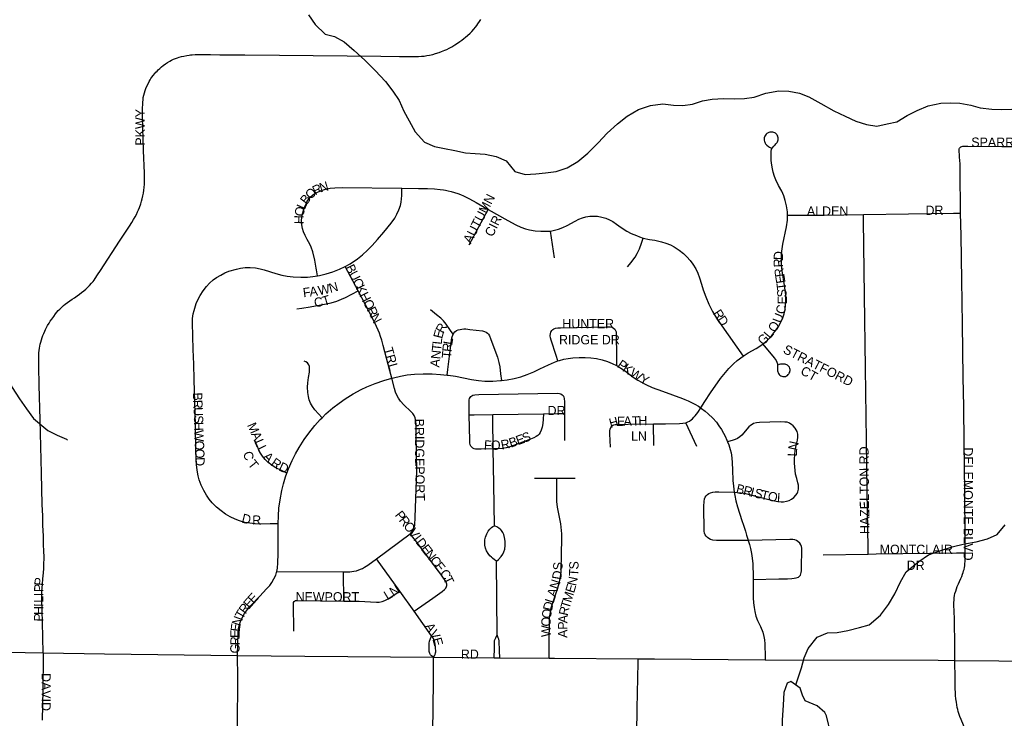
# Model space of a CAD drawing. Header units: feet. Extents: x 2113747 to 2516209, y 960708 to 1356798.
# Tile 139 of 206: x 2278182 to 2283478, y 1189783 to 1193542. Entities that reach past the tile are written whole.
import ezdxf

# ---------------------------------------------------------------- set-up
doc = ezdxf.new("R2010")
doc.units = ezdxf.units.FT
doc.header["$LTSCALE"] = 50
doc.header["$MEASUREMENT"] = 0
for name, color, linetype in [('0_Xref', 7, 'Continuous'), ('GM_X_City_Street', 251, 'Continuous'), ('GM_X_City_Street_Text', 251, 'Continuous'), ('GM_X_Minor_Lake', 5, 'Continuous'), ('GM_X_Minor_River', 5, 'Continuous')]:
    doc.layers.add(name, color=color, linetype=linetype)
doc.styles.add('Styledgn030', font='dgn030.shx')

# ---------------------------------------------------------------- blocks, each defined once
blk = doc.blocks.new('POR')
at = {"layer": 'GM_X_City_Street', "flags": 128}
for points in [[(2278308, 1190135), (2278304.4, 1190300.4), (2278300.9, 1190422), (2278301, 1190442.5), (2278301.8, 1190465.9), (2278302.7, 1190485.4), (2278304, 1190504.1), (2278307.1, 1190532.8), (2278310.1, 1190565.3), (2278311.4, 1190588.8), (2278312.7, 1190618.5), (2278313.2, 1190638.7), (2278313.2, 1190655.7), (2278312.3, 1190679.6), (2278310.6, 1190721.7), (2278309.4, 1190762.9), (2278307.5, 1190821.7), (2278305.9, 1190872.4), (2278303.9, 1190934.1), (2278300.2, 1191102), (2278292.4, 1191388.6), (2278287.6, 1191575.4), (2278285.4, 1191676.2), (2278285, 1191707), (2278285, 1191726.1), (2278285.5, 1191738.3), (2278285.9, 1191749.2), (2278287.2, 1191763), (2278288.9, 1191774.7), (2278290.7, 1191785.6), (2278293, 1191796.2), (2278295.5, 1191806.5), (2278299.4, 1191820.4), (2278303.3, 1191833), (2278307.2, 1191843.4), (2278311.6, 1191854.2), (2278316.8, 1191866.4), (2278321.1, 1191875.5), (2278327.2, 1191886.8), (2278332.4, 1191896.3), (2278339.9, 1191909.5), (2278346.3, 1191919.3), (2278354.7, 1191931.6), (2278365, 1191945.8), (2278375, 1191959.3), (2278382.4, 1191968.4), (2278389.8, 1191976.7), (2278398.5, 1191985.3), (2278407.6, 1191994), (2278418.4, 1192003.6), (2278427.6, 1192011.4), (2278438.9, 1192020.1), (2278451.5, 1192029.2), (2278464.5, 1192038.3), (2278477.1, 1192046.5), (2278491.4, 1192056.1), (2278503.9, 1192065.2), (2278515.3, 1192073.9), (2278527.1, 1192083), (2278537.5, 1192092.1), (2278548.7, 1192102.6), (2278558.3, 1192112.9), (2278568.5, 1192123.8), (2278576.6, 1192133.8), (2278582.2, 1192141.2), (2278588.1, 1192149.5), (2278600.5, 1192168.9), (2278616.1, 1192192.8), (2278719, 1192350.1), (2278772.1, 1192430.7), (2278785.4, 1192451.5), (2278794.7, 1192466.7), (2278803.7, 1192482.3), (2278810.4, 1192494.5), (2278816.5, 1192507.6), (2278821.2, 1192519.3), (2278826, 1192532.3), (2278833, 1192552.3), (2278837.3, 1192566.6), (2278840.8, 1192579.2), (2278844.7, 1192595.3), (2278847.3, 1192609.2), (2278849.9, 1192625.2), (2278851.2, 1192639.5), (2278852.6, 1192657.4), (2278853.4, 1192674.3), (2278853.9, 1192688.6), (2278853.4, 1192703.8), (2278853, 1192717.3), (2278848.3, 1192838.5), (2278844.4, 1192960), (2278842.8, 1193017.4), (2278842.9, 1193042.1), (2278843.2, 1193069.5), (2278843.6, 1193084.7), (2278844.5, 1193099), (2278845.4, 1193111.2), (2278847.1, 1193123.8), (2278849.7, 1193136.8), (2278853.2, 1193149.4), (2278856.7, 1193161.1), (2278861.1, 1193172.4), (2278866.5, 1193185.3), (2278872.3, 1193197.6), (2278878.6, 1193209.3), (2278883.7, 1193218.4), (2278888.4, 1193225.8), (2278893.2, 1193232.8), (2278899.7, 1193241.9), (2278909.3, 1193253.5), (2278914.9, 1193260.1), (2278921, 1193266.2), (2278927.5, 1193272.7), (2278935.4, 1193280.1), (2278945.1, 1193288.8), (2278954.5, 1193296.1), (2278966.5, 1193304.8), (2278977.5, 1193311.8), (2278989.3, 1193318.8), (2278999.2, 1193323.9), (2279010.2, 1193329.2), (2279020.5, 1193333.4), (2279030.1, 1193336.9), (2279040, 1193340.4), (2279052.2, 1193343.8), (2279064.8, 1193346.9), (2279080.5, 1193350), (2279093, 1193351.6), (2279100.8, 1193352.5), (2279110.2, 1193353.5), (2279125.2, 1193354.2), (2279146.7, 1193354.7), (2279169.9, 1193354.6), (2279208.1, 1193354.2), (2279258.3, 1193353.7), (2279392.9, 1193352.6), (2279580, 1193350.8), (2280124.7, 1193346.5), (2280224.7, 1193345.1), (2280271.2, 1193344.6), (2280311.4, 1193344), (2280328.1, 1193344.6), (2280343.8, 1193345.5), (2280357.6, 1193346.7), (2280372.6, 1193349.1), (2280387.1, 1193351.9), (2280404.2, 1193355.9), (2280419.3, 1193360.2), (2280438.4, 1193366.3), (2280451.4, 1193371), (2280468.7, 1193377.7), (2280479.6, 1193382.7), (2280492.1, 1193388.8), (2280507.4, 1193397.1), (2280523, 1193406.5), (2280537, 1193415.3), (2280549.9, 1193424.6), (2280560.4, 1193432.2), (2280571.3, 1193440.5), (2280580.7, 1193448.5), (2280591.3, 1193457.4), (2280604.9, 1193470.2), (2280613.8, 1193479.5), (2280624.7, 1193491.2), (2280633.4, 1193501.6), (2280640.4, 1193510.3), (2280646.5, 1193519.4), (2280655.1, 1193532.5), (2280661.6, 1193543.3)], [(2282312.3, 1192490.1), (2282311.2, 1192508.9), (2282306.1, 1192541.3), (2282299.7, 1192570.1), (2282291.7, 1192595.1), (2282281.5, 1192619.2), (2282264.4, 1192651), (2282249.2, 1192680), (2282242.1, 1192697.8), (2282235.1, 1192722.1), (2282231.2, 1192739.5), (2282227.8, 1192759), (2282226, 1192772.1), (2282224.7, 1192785.1), (2282224, 1192797.7), (2282224, 1192811.6), (2282224.1, 1192822.5), (2282224.7, 1192834.6), (2282226.2, 1192844.2), (2282228, 1192850.1), (2282230.4, 1192853.7), (2282234.1, 1192858.1), (2282237.9, 1192862.1), (2282240.9, 1192865.2), (2282245.8, 1192869.6), (2282250.1, 1192873.9), (2282253.5, 1192877.5), (2282256.2, 1192881.5), (2282258.8, 1192885.8), (2282260.8, 1192890.6), (2282262.1, 1192896.1), (2282262.3, 1192901.1), (2282261.9, 1192906.5), (2282260.8, 1192911.3), (2282259.1, 1192916.5), (2282256.7, 1192920.6), (2282254.2, 1192924), (2282251.2, 1192927.6), (2282247.6, 1192931), (2282243.2, 1192933.8), (2282238.2, 1192935.9), (2282233.5, 1192937.2), (2282228.2, 1192937.8), (2282222.2, 1192937.5), (2282217, 1192936.9), (2282212, 1192935.4), (2282208.3, 1192933.9), (2282204.8, 1192931.7), (2282201.1, 1192929.1), (2282197.4, 1192925.6), (2282193.7, 1192920.8), (2282190.8, 1192916.2), (2282188.7, 1192911.7), (2282187.1, 1192907.1), (2282186.5, 1192902), (2282186.3, 1192897.4), (2282186.5, 1192893.5), (2282187.6, 1192887.8), (2282189.4, 1192883.4), (2282191.7, 1192878.7), (2282194.4, 1192875), (2282197.4, 1192871.6), (2282201.1, 1192867.5), (2282209.6, 1192859.9), (2282214.3, 1192856.3), (2282218.2, 1192853.9), (2282225.6, 1192850.5)], [(2283243.3, 1192501.1), (2283242.8, 1192523.1), (2283240.8, 1192712.4), (2283239.8, 1192767.4), (2283237.8, 1192802.3), (2283236.5, 1192816.2), (2283235.2, 1192830.9), (2283235.2, 1192842.3), (2283236.1, 1192847), (2283237.4, 1192850.5), (2283240, 1192854.4)], [(2283240, 1192854.4), (2283244.3, 1192857.8), (2283249, 1192860.4), (2283254.7, 1192861.7), (2283259.5, 1192862.1), (2283268.6, 1192862.1), (2283281.7, 1192862), (2283465.1, 1192860.6), (2283615.7, 1192860), (2283654.2, 1192860.2), (2283694.3, 1192860.3)], [(2279783.4, 1192163.8), (2279778.7, 1192196.1), (2279777.3, 1192206), (2279769.2, 1192248.1), (2279758.1, 1192293.4), (2279749.8, 1192318.6), (2279742.9, 1192333.9), (2279728.3, 1192359.9), (2279717.1, 1192380.9), (2279708.9, 1192400.4), (2279703.5, 1192418.8), (2279700.2, 1192437.7), (2279698.8, 1192460), (2279700, 1192479.1), (2279703.2, 1192497.9), (2279708.7, 1192516.3), (2279715.9, 1192537.2), (2279722.4, 1192551.6), (2279727.2, 1192562), (2279735, 1192574.7), (2279745.3, 1192586.9), (2279757.2, 1192597.9), (2279770.3, 1192607.3), (2279784.4, 1192615.1), (2279811.7, 1192625.3), (2279832.3, 1192631.4), (2279852.3, 1192635.3), (2279877, 1192637.9), (2279916.5, 1192638.5), (2280238.2, 1192635)], [(2279933.5, 1192213.8), (2279958.8, 1192228.4), (2279999.7, 1192256.2), (2280025.7, 1192276.8), (2280052.6, 1192301.4), (2280077.8, 1192327.6), (2280107.4, 1192359.6), (2280140.3, 1192399.6), (2280180.2, 1192447.8), (2280199.5, 1192474.8), (2280211.3, 1192495), (2280222.1, 1192519.4), (2280229.6, 1192541.7), (2280233.9, 1192561.3), (2280236.4, 1192578.7), (2280237.7, 1192596.9), (2280238.2, 1192635)], [(2280238.2, 1192635), (2280326.7, 1192634.4), (2280375, 1192633.7), (2280412.8, 1192632), (2280444, 1192629.1), (2280461.1, 1192626.8), (2280472.8, 1192624.4), (2280486.7, 1192621.6), (2280502.8, 1192617.6), (2280521, 1192612.4), (2280538.8, 1192606.8), (2280553.2, 1192601.1), (2280568.8, 1192594.5), (2280601, 1192579.1), (2280638.2, 1192558.6), (2280702.1, 1192520.7)], [(2280599.8, 1192330.5), (2280702.1, 1192520.7)], [(2280702.1, 1192520.7), (2280807.2, 1192462.4), (2280850.4, 1192438.6), (2280877.4, 1192425.8), (2280902.4, 1192416.6), (2280925, 1192410.7), (2280954.5, 1192405.7), (2280985.8, 1192403.5), (2281011.8, 1192403.5), (2281036.4, 1192404.6)], [(2282720.5, 1192493.3), (2283204.7, 1192500.5), (2283243.3, 1192501.1)], [(2283267.7, 1190673.3), (2283268.1, 1190755.6), (2283266.5, 1190999.7), (2283262.3, 1191266.7), (2283259.7, 1191458.7), (2283257.2, 1191618.5), (2283252.6, 1191903.8), (2283248.8, 1192141.3), (2283245.8, 1192380.6), (2283243.3, 1192501.1)], [(2281036.4, 1192404.6), (2281059.4, 1192410.2), (2281080.9, 1192415.8), (2281103.2, 1192423.3), (2281127.5, 1192434.5), (2281170.5, 1192459), (2281190.5, 1192469.2), (2281208.5, 1192476), (2281227, 1192480.9), (2281249.2, 1192484.5), (2281271.6, 1192485.5), (2281290.7, 1192484.3), (2281312.9, 1192480.4), (2281334.4, 1192474.2), (2281355.2, 1192465.7), (2281371.8, 1192456.3), (2281392.4, 1192441.6), (2281417.1, 1192423.9), (2281448, 1192404.5), (2281471.4, 1192391.9), (2281499, 1192380.2), (2281516.3, 1192373.8), (2281536.3, 1192366.8)], [(2282180.1, 1191797.2), (2282204.5, 1191818.2), (2282228.2, 1191843.7), (2282244.7, 1191864.2), (2282261.2, 1191888.6), (2282274.1, 1191911.5), (2282286.2, 1191938.4), (2282293.6, 1191960.1), (2282298.8, 1191982.5), (2282301.8, 1192005.2), (2282303.2, 1192034.7), (2282302.5, 1192060.9), (2282295.6, 1192112.9), (2282283.3, 1192190.7), (2282280.2, 1192227.2), (2282279.1, 1192259.4), (2282279.9, 1192282.3), (2282282.7, 1192309.1), (2282287.1, 1192333.9), (2282306.2, 1192427.2), (2282311.4, 1192463.3), (2282312.3, 1192490.1)], [(2282312.3, 1192490.1), (2282342.1, 1192490.1), (2282509.9, 1192490.1), (2282720.5, 1192493.3)], [(2282745.7, 1190666.5), (2282745.2, 1190702.5), (2282740.9, 1191000.8), (2282737.2, 1191279.6), (2282732, 1191667), (2282726.4, 1192057.9), (2282720.9, 1192461.4), (2282720.5, 1192493.3)], [(2281058.3, 1192261.5), (2281036.4, 1192404.6)], [(2281451, 1192212.7), (2281470.6, 1192235.3), (2281480.2, 1192247.9), (2281491.9, 1192264.8), (2281504.1, 1192284.7), (2281515.1, 1192308.8), (2281526.1, 1192340.1), (2281536.3, 1192366.8)], [(2281536.3, 1192366.8), (2281569.8, 1192360.3), (2281598.9, 1192355.4), (2281633.8, 1192347.8), (2281658.4, 1192340.3), (2281682.2, 1192330.4), (2281702.1, 1192319.8), (2281729.3, 1192302.2), (2281752.1, 1192284.2), (2281770.9, 1192266.5), (2281787.9, 1192247.2), (2281803, 1192226.3), (2281818.1, 1192201.4), (2281829.4, 1192178.1), (2281838.7, 1192154.1), (2281848.9, 1192119.7), (2281858.8, 1192088.1), (2281872.3, 1192050.9), (2281889.3, 1192011.4), (2281908.6, 1191972.9), (2281930.3, 1191935.9), (2281957.9, 1191894.8), (2282073.8, 1191731.7)], [(2279572.5, 1190829.1), (2279528.5, 1190828.7), (2279479.2, 1190828.3), (2279448.1, 1190829.6), (2279420.7, 1190832.9), (2279392.5, 1190837.4), (2279364.6, 1190845.4), (2279340.5, 1190854.6), (2279314.3, 1190867.4), (2279289.1, 1190882), (2279265.4, 1190898.8), (2279240.7, 1190919.8), (2279217.7, 1190942.6), (2279201.1, 1190962.2), (2279186.5, 1190983.5), (2279172.2, 1191008.8), (2279158.7, 1191038.3), (2279148.3, 1191065.5), (2279142.3, 1191087.1), (2279136.3, 1191118.9), (2279133.3, 1191147.9), (2279130.1, 1191226.2), (2279127.1, 1191360.7), (2279120.5, 1191606.7), (2279118.1, 1191688.7), (2279115.8, 1191767.3), (2279111, 1191911.3), (2279111.9, 1191933.7), (2279115.3, 1191959.3), (2279119.9, 1191977.9), (2279131.9, 1192015), (2279141.7, 1192038.9), (2279152.3, 1192058.7), (2279168.2, 1192083), (2279186.2, 1192105.9), (2279203.9, 1192124.6), (2279223.2, 1192141.8), (2279241.2, 1192155.1), (2279263.5, 1192168.4), (2279286.3, 1192180.4), (2279307.2, 1192188.7), (2279347.7, 1192200.7), (2279369.6, 1192205.6), (2279395.2, 1192208.3), (2279421, 1192208.5), (2279450, 1192206.3), (2279475.5, 1192202.4), (2279497.4, 1192197), (2279559.4, 1192175.8), (2279591.5, 1192167.2), (2279620.9, 1192161.9), (2279653.8, 1192158.3), (2279693.5, 1192156.5), (2279729.9, 1192157.4), (2279759.6, 1192159.8), (2279783.4, 1192163.8)], [(2279783.4, 1192163.8), (2279795.6, 1192165.8), (2279831.1, 1192174), (2279865.8, 1192185), (2279902.9, 1192199.2), (2279933.5, 1192213.8)], [(2280002.1, 1192084), (2279933.5, 1192213.8)], [(2279672.7, 1191987.1), (2279700.2, 1191990.3), (2279744.1, 1191996.5), (2279821.6, 1192010.7), (2279856.7, 1192018.9), (2279888.1, 1192028.4), (2279912.6, 1192037.7), (2279935.3, 1192048.3), (2280002.1, 1192084)], [(2280183, 1191613.1), (2280172.3, 1191652), (2280137.8, 1191789.3), (2280129.8, 1191817.5), (2280123.3, 1191837.2), (2280117, 1191854.7), (2280110.2, 1191871), (2280101.7, 1191891.1), (2280081.4, 1191932.4), (2280002.1, 1192084)], [(2280512.9, 1191849.8), (2280499.9, 1191869.1), (2280476, 1191904.5), (2280461.6, 1191922), (2280447.8, 1191935.6), (2280424.9, 1191953.9), (2280390.9, 1191980.6)], [(2280512.9, 1191849.8), (2280516.4, 1191855.5), (2280522.7, 1191862), (2280532.5, 1191869.1), (2280540.5, 1191873), (2280550.5, 1191876.1), (2280560.9, 1191877.8), (2280571.8, 1191878.3), (2280582.2, 1191878.3), (2280603.4, 1191875.6), (2280670.7, 1191867.7), (2280682.9, 1191864.9), (2280690.8, 1191861.3), (2280697.9, 1191856), (2280703.8, 1191849.5), (2280708.7, 1191841.8), (2280715.2, 1191827.3), (2280743.7, 1191750.1), (2280751.3, 1191726), (2280759.3, 1191697.9), (2280764, 1191674.1), (2280769, 1191637.3), (2280773, 1191600.9)], [(2281077, 1191706), (2281067.6, 1191734.8), (2281040.3, 1191818.5), (2281036.7, 1191830.9), (2281035.5, 1191842), (2281036.8, 1191853.3), (2281039.4, 1191861.6), (2281044.2, 1191869.4), (2281049.4, 1191875), (2281055.6, 1191879.4), (2281063.9, 1191882.5), (2281076.3, 1191884.1), (2281091.1, 1191885), (2281341.1, 1191888.9), (2281360, 1191888.9), (2281368.5, 1191887), (2281376.1, 1191883.2), (2281382.5, 1191877.7), (2281387.1, 1191870.7), (2281389.8, 1191862.5), (2281390.9, 1191853.4), (2281392.8, 1191725.9), (2281393, 1191681.5)], [(2280481.7, 1191630), (2280485.1, 1191659.5), (2280502.2, 1191803.2), (2280507, 1191830.5), (2280512.9, 1191849.8)], [(2282073.8, 1191731.7), (2282100.3, 1191748.8), (2282142.8, 1191773.5), (2282180.1, 1191797.2)], [(2282180.1, 1191797.2), (2282241.1, 1191721.9), (2282250.7, 1191708.6), (2282255.1, 1191699.8), (2282257.4, 1191690.2), (2282258.9, 1191677.4), (2282258.3, 1191657.6), (2282258.8, 1191652.4), (2282259.5, 1191647.9), (2282260.9, 1191643.5), (2282262.7, 1191639.2), (2282266.7, 1191633.3), (2282271.4, 1191628.8), (2282277, 1191625.3), (2282281.3, 1191623.5), (2282286.3, 1191622.4), (2282291.5, 1191621.8), (2282296.2, 1191622.2), (2282301.5, 1191623.1), (2282306.9, 1191625.5), (2282311.3, 1191628), (2282316.1, 1191632.2), (2282318.8, 1191636), (2282321.8, 1191640.4), (2282323.9, 1191645.2), (2282325.3, 1191649.6), (2282325.8, 1191654.6), (2282325.9, 1191659.4), (2282324.7, 1191665.8), (2282322.1, 1191671.8), (2282319.1, 1191676.1), (2282316.1, 1191679.6), (2282312.2, 1191682.8), (2282308.1, 1191685.4), (2282303.7, 1191687.2), (2282298.7, 1191688.5), (2282292.4, 1191689.4), (2282285.9, 1191689.3), (2282280.9, 1191689.1), (2282274, 1191688), (2282267.6, 1191686.3), (2282263.1, 1191684.3)], [(2279809.4, 1191400.5), (2279769.8, 1191443.2), (2279756.5, 1191461.3), (2279746.1, 1191479.5), (2279739.1, 1191496.8), (2279734.8, 1191514.3), (2279731.7, 1191535.4), (2279730.4, 1191564.9), (2279731.6, 1191587.8), (2279736, 1191617.1), (2279741.1, 1191646.3), (2279741.8, 1191662.9), (2279740.2, 1191675.8), (2279737.1, 1191685), (2279733.9, 1191690.6), (2279729.5, 1191695.5), (2279721.4, 1191700.5), (2279712, 1191704.1)], [(2280773, 1191600.9), (2280804.1, 1191604.8), (2280842.4, 1191612.2), (2280877, 1191621.2), (2280910.9, 1191632.4), (2280947, 1191647.3), (2280979.1, 1191663.2), (2281026.2, 1191685.8), (2281058.4, 1191699.7), (2281077, 1191706)], [(2281077, 1191706), (2281085.3, 1191708.8), (2281109.6, 1191715.7), (2281132.2, 1191720), (2281157.5, 1191723), (2281192.1, 1191725.3), (2281223.3, 1191725.2), (2281254.2, 1191722.9), (2281284.8, 1191718.4), (2281314.8, 1191711.8), (2281344, 1191702.9), (2281369, 1191693), (2281393, 1191681.5)], [(2281846.1, 1191453.1), (2281867, 1191487.4), (2281898.3, 1191533.6), (2281952.1, 1191611.9), (2281977.8, 1191643.3), (2281996.9, 1191664.9), (2282021.6, 1191690.2), (2282041.2, 1191707.6), (2282073.8, 1191731.7)], [(2281393, 1191681.5), (2281393.2, 1191681.4), (2281416.2, 1191667.9), (2281440.5, 1191650.6), (2281482.1, 1191618.6), (2281506.6, 1191602.7), (2281526.1, 1191591.3), (2281549.1, 1191579.4), (2281584.8, 1191563.7), (2281640, 1191543.1), (2281748, 1191503.7), (2281760.2, 1191498.8), (2281778.3, 1191491), (2281796.5, 1191482.7), (2281813.9, 1191473.7), (2281832.5, 1191462.2), (2281846.1, 1191453.1)], [(2279809.4, 1191400.5), (2279829.6, 1191420.6), (2279866.9, 1191453.2), (2279900.7, 1191479.7), (2279933.2, 1191502.5), (2279975.2, 1191528.6), (2280018.6, 1191552.5), (2280048.5, 1191566.7), (2280094.6, 1191584.9), (2280141.3, 1191601), (2280183, 1191613.1)], [(2280183, 1191613.1), (2280192, 1191615.7), (2280230.6, 1191624.7), (2280266.5, 1191630.8), (2280306, 1191634.8), (2280352.1, 1191636.7), (2280401.6, 1191636.5), (2280445.6, 1191633.9), (2280481.7, 1191630)], [(2280282, 1190775.8), (2280284.1, 1190777.6), (2280294.3, 1190789.2), (2280300.6, 1190799.7), (2280304.7, 1190811.1), (2280306.9, 1190823.2), (2280308.9, 1190865.5), (2280317.6, 1191114.4), (2280315.5, 1191308.2), (2280315.3, 1191363.7), (2280313.4, 1191382.8), (2280309.1, 1191399.3), (2280303.7, 1191412.2), (2280297.1, 1191422.7), (2280286.7, 1191434.4), (2280248.5, 1191470.3), (2280230.5, 1191490), (2280218.8, 1191506.6), (2280210.6, 1191521.4), (2280204.2, 1191537.2), (2280197.6, 1191558), (2280183, 1191613.1)], [(2280481.7, 1191630), (2280486.9, 1191629.5), (2280526.2, 1191623.3), (2280612.9, 1191605.4), (2280649.8, 1191600.7), (2280684, 1191598.1), (2280726.3, 1191598), (2280768.6, 1191600.3), (2280773, 1191600.9)], [(2280600.3, 1191415.5), (2280599.1, 1191482.3), (2280600.1, 1191496.4), (2280602.2, 1191503.4), (2280605.3, 1191510), (2280609, 1191514.3), (2280613.2, 1191518), (2280619.9, 1191521.3), (2280630.7, 1191524), (2280651.3, 1191525.2), (2281074.9, 1191532), (2281085.5, 1191530.6), (2281092.5, 1191528.5), (2281100.2, 1191524.1), (2281104.5, 1191520.2), (2281108.4, 1191513.2), (2281111, 1191501.9), (2281112.2, 1191488.2), (2281112.1, 1191423.2)], [(2281764.7, 1191373.7), (2281775.9, 1191378.4), (2281784.2, 1191382.8), (2281793.1, 1191389.2), (2281800.5, 1191395.3), (2281808.7, 1191402.6), (2281815.7, 1191410), (2281829.2, 1191427.8), (2281846.1, 1191453.1)], [(2281846.1, 1191453.1), (2281849.9, 1191450.5), (2281850.1, 1191450.4), (2281868.6, 1191436.4), (2281886, 1191421.2), (2281909.7, 1191398), (2281929.7, 1191375.8), (2281943.1, 1191357), (2281956.4, 1191338), (2281967.5, 1191317.9), (2281977.2, 1191300.5), (2281986.4, 1191279.3), (2281990, 1191270.3)], [(2279619.5, 1191101.9), (2279628.3, 1191125.7), (2279647.9, 1191171.1), (2279665.5, 1191206.6), (2279685.1, 1191241.1), (2279712, 1191282.7), (2279737.1, 1191317.5), (2279770.2, 1191358.7), (2279798.9, 1191390.2), (2279809.4, 1191400.5)], [(2280600.3, 1191415.5), (2280626.2, 1191415.8), (2280726.4, 1191417)], [(2280729.3, 1191232.4), (2280664.2, 1191230.8), (2280644, 1191230.8), (2280633.6, 1191232), (2280626.5, 1191233.7), (2280619.7, 1191236.9), (2280613.7, 1191241.4), (2280608.8, 1191247.4), (2280605.5, 1191254.2), (2280603, 1191264.9), (2280602.6, 1191278.8), (2280600.3, 1191415.5)], [(2280726.4, 1191417), (2281000, 1191421.2), (2281000.2, 1191421.2)], [(2280729.3, 1191232.4), (2280726.8, 1191393.1), (2280726.4, 1191417)], [(2281000.2, 1191421.2), (2280998.5, 1191393.4), (2280996.4, 1191369.9), (2280992.6, 1191350), (2280987.8, 1191333.7), (2280982.2, 1191321), (2280976.1, 1191312.2), (2280968.5, 1191304.7), (2280959.8, 1191298.7), (2280947.6, 1191292.5), (2280919.8, 1191281.5), (2280818.6, 1191243.2), (2280799.1, 1191237.7), (2280779.2, 1191234.7), (2280746.1, 1191232.8), (2280729.3, 1191232.4)], [(2281000.2, 1191421.2), (2281075.7, 1191422.6), (2281112.1, 1191423.2)], [(2281112.1, 1191423.2), (2281112, 1191278.3)], [(2281360.6, 1191241.5), (2281356.4, 1191314.2), (2281356.1, 1191329.8), (2281357.7, 1191339.4), (2281361.4, 1191348.3), (2281365.7, 1191354.9), (2281371.8, 1191359.7), (2281378.3, 1191362.4), (2281384.2, 1191363.7), (2281395.9, 1191364.5), (2281454.2, 1191365.7), (2281592.1, 1191367)], [(2281592.1, 1191367), (2281656.1, 1191367.8), (2281730.5, 1191369), (2281749.2, 1191370.4), (2281764.7, 1191373.7)], [(2281592.5, 1191251.8), (2281592.1, 1191367)], [(2281823.6, 1191245.5), (2281764.7, 1191373.7)], [(2282025.7, 1190999.5), (2282063.6, 1190996.7), (2282086.6, 1190993.2), (2282133.7, 1190981), (2282225.3, 1190956.1), (2282250.3, 1190951.7), (2282277.1, 1190948.7), (2282290.2, 1190948.7), (2282307.2, 1190951), (2282320.3, 1190954.9), (2282332.9, 1190961.4), (2282346.7, 1190971.8), (2282357.5, 1190983.8), (2282363.3, 1190992.2), (2282368, 1191001.2), (2282370.1, 1191009), (2282371, 1191016.4), (2282371.5, 1191027.7), (2282370.6, 1191038.1), (2282368.2, 1191050.1), (2282361.6, 1191074.3), (2282355.3, 1191097.5), (2282352.5, 1191117.3), (2282351.1, 1191136.2), (2282350.2, 1191156.1), (2282349.9, 1191178.1), (2282351.2, 1191202), (2282353.8, 1191224.5), (2282358.5, 1191250.6), (2282366, 1191280.6), (2282367.6, 1191296.5), (2282366.9, 1191312.2), (2282363.4, 1191326.6), (2282359.2, 1191336.1), (2282354, 1191344.4), (2282343, 1191356.6), (2282332.7, 1191364.6), (2282324.7, 1191370), (2282319.6, 1191372.6), (2282310.9, 1191375.7), (2282298.3, 1191377.4), (2282273.1, 1191378.3), (2282161.4, 1191374.7), (2282144.6, 1191373.2), (2282129.4, 1191369.2), (2282121.1, 1191364.9), (2282113.3, 1191359.3), (2282104.2, 1191351), (2282066.7, 1191307.4), (2282054.7, 1191296.8), (2282043.4, 1191289.4), (2282031.2, 1191284.2), (2282019.6, 1191279.5), (2281990, 1191270.3)], [(2279619.5, 1191101.9), (2279589.7, 1191116.5), (2279560.6, 1191131), (2279540.5, 1191143.5), (2279516.9, 1191161.7), (2279502.5, 1191175.3), (2279487.8, 1191193.2), (2279476.9, 1191209.7), (2279467.9, 1191227.4), (2279459.1, 1191248.8), (2279446.9, 1191278.7)], [(2280736.9, 1190819.1), (2280732.3, 1191042.1), (2280729.3, 1191232.4)], [(2281990, 1191270.3), (2281996.2, 1191254.7), (2282004.1, 1191229.3), (2282008.3, 1191210.7), (2282012.6, 1191184.6), (2282015.1, 1191157.2), (2282016.3, 1191120.9), (2282018.5, 1191062.1), (2282021.6, 1191033), (2282025.7, 1190999.5)], [(2279572.5, 1190829.1), (2279573.6, 1190871.9), (2279576.5, 1190914.6), (2279582.4, 1190959), (2279592.1, 1191009), (2279600.5, 1191044.4), (2279612.2, 1191082.3), (2279619.5, 1191101.9)], [(2280951, 1191074.4), (2281071.2, 1191075.2)], [(2281029.8, 1190106.4), (2281029.9, 1190136.3), (2281030.2, 1190197), (2281031.6, 1190297.9), (2281032.6, 1190323.1), (2281034.8, 1190343.9), (2281038.3, 1190363.9), (2281041.2, 1190377.7), (2281056.1, 1190426), (2281072.9, 1190474.4), (2281083.5, 1190508.5), (2281089.7, 1190536), (2281093.7, 1190567.5), (2281095.3, 1190602.3), (2281096.3, 1190640.7), (2281097.3, 1190775), (2281096.1, 1190794), (2281092.1, 1190829), (2281089.3, 1190846.8), (2281085.4, 1190864.6), (2281074.5, 1190920), (2281071.6, 1190949.2), (2281070.7, 1190973.6), (2281071.2, 1191075.2)], [(2281071.2, 1191075.2), (2281170.3, 1191074.9)], [(2282100.8, 1190740.6), (2281930.4, 1190740.5), (2281910.8, 1190742.3), (2281898.2, 1190745.7), (2281889.4, 1190750), (2281881.4, 1190755.8), (2281874.6, 1190762.8), (2281869.1, 1190771), (2281865.7, 1190780.1), (2281864.2, 1190789.8), (2281862.8, 1190924.3), (2281863.1, 1190950.5), (2281865.2, 1190963.4), (2281868.6, 1190972.6), (2281873.9, 1190980.9), (2281880.9, 1190987.7), (2281889.1, 1190993.2), (2281898, 1190997.2), (2281910.7, 1191000.3), (2281923.8, 1191001.4), (2281943.3, 1191001.5), (2282025.7, 1190999.5)], [(2282025.7, 1190999.5), (2282029, 1190981.7), (2282034.9, 1190953.1), (2282043.3, 1190921.6), (2282067.1, 1190846.8), (2282075.6, 1190822), (2282085.6, 1190790.7), (2282092.2, 1190768.7), (2282099.2, 1190746.8), (2282100.8, 1190740.6)], [(2279565.1, 1190573.5), (2279568.4, 1190590.3), (2279571.3, 1190619.3), (2279572.7, 1190668.3), (2279571.9, 1190802.8), (2279572.5, 1190829.1)], [(2280746.8, 1190628.5), (2280735.9, 1190635.8), (2280725.5, 1190644.1), (2280719, 1190650.2), (2280711.6, 1190657.6), (2280701.6, 1190670.6), (2280693.4, 1190684.5), (2280687.9, 1190699.4), (2280684.2, 1190715.3), (2280683.3, 1190728.4), (2280684.7, 1190744), (2280688.1, 1190757.6), (2280694.5, 1190776.2), (2280702.6, 1190790.5), (2280710.8, 1190801.3), (2280719.9, 1190809.6), (2280727.3, 1190814.8), (2280736.9, 1190819.1)], [(2280746.8, 1190628.5), (2280757.6, 1190638), (2280771.1, 1190653.2), (2280780.7, 1190666.4), (2280786.3, 1190678.3), (2280790.8, 1190693.9), (2280793.2, 1190713.4), (2280793.1, 1190736.4), (2280790.6, 1190755.9), (2280786.4, 1190771.7), (2280781.2, 1190783.7), (2280773.9, 1190794.5), (2280768.6, 1190800), (2280761.6, 1190805.2), (2280752.9, 1190810.8), (2280736.9, 1190819.1)], [(2280100.5, 1190640.7), (2280282, 1190775.8)], [(2280304.3, 1190359.9), (2280404.1, 1190429.1), (2280454.6, 1190465.5), (2280467.4, 1190475.7), (2280473.9, 1190483.1), (2280478.2, 1190491.8), (2280479.5, 1190498.1), (2280479.5, 1190504.6), (2280478.1, 1190510.9), (2280473.9, 1190519.8), (2280451.8, 1190552.4), (2280318.1, 1190730.1), (2280282, 1190775.8)], [(2282127.6, 1190530.2), (2282264.5, 1190532.9), (2282311.4, 1190533.6), (2282334.4, 1190534.9), (2282347.4, 1190536.3), (2282359.1, 1190538.8), (2282370.5, 1190543.2), (2282377, 1190547.9), (2282381.3, 1190553.6), (2282384.3, 1190559.7), (2282386.1, 1190567.5), (2282387.4, 1190576.2), (2282388, 1190586.5), (2282388.3, 1190698.2), (2282386.6, 1190707.8), (2282383.3, 1190716.7), (2282377.6, 1190724.8), (2282368.2, 1190734), (2282360, 1190739.4), (2282350.9, 1190743.1), (2282341, 1190744.7), (2282324.8, 1190745.7), (2282100.8, 1190740.6)], [(2282100.8, 1190740.6), (2282106.8, 1190718.2), (2282112.7, 1190696), (2282117.7, 1190670.2), (2282122, 1190644.2), (2282125, 1190614.7), (2282126.1, 1190592.7), (2282127.1, 1190565.4), (2282127.6, 1190539.2), (2282127.6, 1190530.2)], [(2279923.8, 1190571.3), (2279957.8, 1190571.8), (2279979.1, 1190574), (2279993.6, 1190577.4), (2280014.6, 1190584.7), (2280026, 1190590), (2280036.4, 1190595.7), (2280055, 1190606.8), (2280100.5, 1190640.7)], [(2280226.2, 1190468), (2280100.5, 1190640.7)], [(2282504.5, 1190662), (2282745.7, 1190666.5)], [(2282745.7, 1190666.5), (2282789.2, 1190667.3), (2283221.3, 1190672.7), (2283267.7, 1190673.3)], [(2283212.5, 1190094.5), (2283211.8, 1190169.4), (2283209.7, 1190315.8), (2283208.5, 1190359), (2283207.1, 1190391.7), (2283207.2, 1190406.9), (2283207.6, 1190418.2), (2283208.5, 1190430.4), (2283210.4, 1190443), (2283212.8, 1190454.7), (2283216.5, 1190467.9), (2283220.7, 1190480.3), (2283224.9, 1190492.2), (2283231.1, 1190506.4), (2283236.7, 1190519), (2283244.1, 1190534.6), (2283249.1, 1190546), (2283254.1, 1190559.4), (2283257, 1190568), (2283259.3, 1190575.8), (2283261.5, 1190583.2), (2283263.5, 1190594.1), (2283265, 1190603.7), (2283266, 1190614), (2283266.8, 1190628), (2283267.2, 1190641.8), (2283267.6, 1190661), (2283267.7, 1190673.3)], [(2280751.2, 1190231.9), (2280746.8, 1190628.5)], [(2279354.2, 1190121.7), (2279355.7, 1190182.9), (2279357, 1190238.9), (2279359.6, 1190265.5), (2279363.6, 1190285.3), (2279369.8, 1190304.5), (2279377.9, 1190323), (2279391.3, 1190346.2), (2279406.7, 1190368.1), (2279424, 1190388.4), (2279474.1, 1190440.3), (2279509.6, 1190479.1), (2279527.2, 1190498.1), (2279538.6, 1190513.5), (2279549.8, 1190532.9), (2279559.2, 1190553.4), (2279564.1, 1190568.4), (2279565.1, 1190573.5)], [(2279565.1, 1190573.5), (2279923.8, 1190571.3)], [(2279926.2, 1190413.6), (2279923.8, 1190571.3)], [(2282127.6, 1190530.2), (2282127.6, 1190513), (2282127.5, 1190457.3), (2282127.7, 1190431.1), (2282128.9, 1190405.2), (2282131.8, 1190379.5), (2282135.7, 1190357.5), (2282142.4, 1190332.9), (2282151.3, 1190309.4), (2282166.4, 1190277.8), (2282178.7, 1190246.3), (2282185.2, 1190223.9), (2282188.5, 1190204.4), (2282190.2, 1190184.5), (2282190.9, 1190165.8), (2282191.5, 1190129.7), (2282192.1, 1190098.5)], [(2279926.2, 1190413.6), (2280007.3, 1190412.7), (2280069.4, 1190409.7), (2280102.1, 1190407.9), (2280115.2, 1190408.7), (2280131.3, 1190411.4), (2280146.7, 1190416.8), (2280164.2, 1190425.9), (2280226.2, 1190468)], [(2280304.3, 1190359.9), (2280226.2, 1190468)], [(2279656.9, 1190251.3), (2279654.3, 1190398.8), (2279655.5, 1190405.3), (2279658.4, 1190410.9), (2279660.7, 1190413.3), (2279666.4, 1190416.4), (2279672.9, 1190417), (2279926.2, 1190413.6)], [(2280396.7, 1190227.6), (2280304.3, 1190359.9)], [(2280407.3, 1190111.6), (2280397.8, 1190119), (2280392.3, 1190124.6), (2280389.8, 1190127.8), (2280387.5, 1190132.4), (2280385.6, 1190137.6), (2280384.6, 1190142.4), (2280384.3, 1190148.1), (2280384.4, 1190165.9), (2280385, 1190186.7), (2280386.4, 1190198.1), (2280391, 1190211.7), (2280396.7, 1190227.6)], [(2280407.3, 1190111.6), (2280413.7, 1190119.8), (2280417.3, 1190126.5), (2280419.4, 1190134.5), (2280419.9, 1190141.2), (2280418.8, 1190166.1), (2280416.8, 1190182.5), (2280415, 1190193), (2280412.9, 1190200.6), (2280407.5, 1190212.2), (2280396.7, 1190227.6)], [(2280735, 1190109), (2280735.8, 1190160.5), (2280736.6, 1190201.2), (2280738.7, 1190208.7), (2280742.4, 1190216.5), (2280751.2, 1190231.9)], [(2280764.1, 1190108.8), (2280762.4, 1190145.7), (2280760.5, 1190200.1), (2280759, 1190208.9), (2280756.4, 1190216.5), (2280751.2, 1190231.9)], [(2277823.3, 1190143.5), (2278308, 1190135)], [(2278308, 1190135), (2278307.7, 1190111.5), (2278305.9, 1189935.7), (2278302.8, 1189772.4)], [(2278308, 1190135), (2278638.3, 1190129.1), (2279354.2, 1190121.7)], [(2279352.5, 1189623.4), (2279353.3, 1189728.2), (2279353.9, 1189822.2), (2279354.8, 1189915.5), (2279355.7, 1190002.4), (2279354.2, 1190121.7)], [(2279354.2, 1190121.7), (2279716.2, 1190117.9), (2280407.3, 1190111.6)], [(2280403.2, 1189615), (2280405.7, 1189827.8), (2280407.1, 1189995), (2280407.3, 1190111.6)], [(2280407.3, 1190111.6), (2280735, 1190109)], [(2280735, 1190109), (2280764.1, 1190108.8)], [(2280764.1, 1190108.8), (2281029.8, 1190106.4)], [(2281029.8, 1190106.4), (2281058.7, 1190106.2), (2281508.8, 1190102.8)], [(2281500.7, 1189605.8), (2281502.4, 1189702), (2281503.4, 1189836.4), (2281508.4, 1190082.8), (2281508.8, 1190102.8)], [(2281508.8, 1190102.8), (2281597, 1190102.2), (2282192.1, 1190098.5)], [(2282192.1, 1190098.5), (2283123.1, 1190095.2), (2283212.5, 1190094.5)], [(2283277.7, 1189700.4), (2283258.1, 1189746.7), (2283245.5, 1189777.1), (2283239, 1189793.6), (2283233.8, 1189808.8), (2283230.3, 1189819.7), (2283227.3, 1189830.6), (2283224.7, 1189841.8), (2283222.1, 1189855.8), (2283220.3, 1189869.9), (2283218.2, 1189887.4), (2283216.3, 1189905.4), (2283215.2, 1189922.6), (2283214.5, 1189941.2), (2283214.3, 1189957.8), (2283213.9, 1189974.7), (2283213.3, 1190010), (2283212.7, 1190077.2), (2283212.5, 1190094.5)], [(2283212.5, 1190094.5), (2283919.8, 1190088.7)]]:
    blk.add_lwpolyline(points, dxfattribs=at)
at = {"layer": 'GM_X_Minor_Lake', "flags": 128}
blk.add_lwpolyline([(2282494.2, 1189577.8), (2282526.2, 1189588), (2282544.1, 1189614.1), (2282545.7, 1189700.3), (2282521.2, 1189796.3), (2282513.1, 1189814.3), (2282470.9, 1189850.2), (2282406.8, 1189877.9), (2282392.6, 1189907.9), (2282380.4, 1189945.9), (2282330.2, 1189981.7), (2282310.3, 1189971.6), (2282292.5, 1189921.4), (2282288.8, 1189853.3), (2282283.2, 1189773.1), (2282283.5, 1189701), (2282289.8, 1189638.9), (2282320, 1189599), (2282352.1, 1189587.1)], dxfattribs=at)
at = {"layer": 'GM_X_Minor_River', "flags": 128}
for points in [[(2279735.4, 1193569), (2279771.6, 1193517.1), (2279825.9, 1193465.3), (2279876, 1193451.5), (2279928.2, 1193423.7), (2279980.4, 1193375.9), (2280038.7, 1193324.1), (2280095, 1193268.3), (2280149.4, 1193210.5), (2280189.6, 1193158.6), (2280223.9, 1193106.7), (2280248.2, 1193050.7), (2280276.4, 1192998.8), (2280308.8, 1192938.8), (2280359.1, 1192882.9), (2280413.2, 1192859.2), (2280467.3, 1192849.4), (2280523.4, 1192837.7), (2280579.5, 1192826), (2280631.5, 1192822.2), (2280685.6, 1192818.5), (2280745.7, 1192806.8), (2280797.9, 1192783), (2280846.2, 1192725.1), (2280900.3, 1192709.4), (2280958.3, 1192713.7), (2281010.3, 1192717.9), (2281068.3, 1192726.2), (2281126.3, 1192744.6), (2281184.2, 1192778.9), (2281238, 1192823.3), (2281293.8, 1192879.7), (2281341.5, 1192932), (2281397.4, 1192982.4), (2281449.2, 1193022.7), (2281511.1, 1193059.1), (2281575, 1193081.4), (2281641, 1193089.8), (2281699.1, 1193082.1), (2281749.1, 1193080.3), (2281801.1, 1193088.6), (2281855.1, 1193104.9), (2281907.1, 1193115.2), (2281967.1, 1193117.5), (2282027.2, 1193115.8), (2282081.2, 1193118.1), (2282133.2, 1193126.3), (2282195.2, 1193146.7), (2282265.1, 1193159.1), (2282319.2, 1193157.3), (2282377.3, 1193147.6), (2282427.4, 1193127.8), (2282491.6, 1193092.1), (2282561.9, 1193052.4), (2282622.1, 1193022.6), (2282680.2, 1192996.9), (2282736.3, 1192979.1), (2282792.4, 1192969.4), (2282848.4, 1192981.7)], [(2282356.2, 1189963.2), (2282387.9, 1190054.1), (2282401.7, 1190108.3), (2282423.5, 1190158.5), (2282471.2, 1190218.8), (2282527.1, 1190243.2), (2282579.2, 1190245.4), (2282637.1, 1190255.8), (2282699.1, 1190272.1), (2282751.1, 1190286.4), (2282812.9, 1190338.8), (2282854.6, 1190395.1), (2282888.4, 1190453.4), (2282920.1, 1190517.6), (2282949.9, 1190571.9), (2283017.7, 1190626.3), (2283069.5, 1190662.7), (2283131.5, 1190685), (2283197.4, 1190705.4), (2283263.4, 1190721.7), (2283327.4, 1190732.1), (2283387.4, 1190748.4), (2283439.3, 1190772.7), (2283483.1, 1190825)], [(2282848.4, 1192981.7), (2282900.4, 1192992), (2282956.3, 1193026.3), (2283010.2, 1193054.6), (2283068.1, 1193079), (2283136.1, 1193093.3), (2283188.1, 1193095.6), (2283238.2, 1193093.9), (2283298.3, 1193082.1), (2283348.4, 1193068.4), (2283410.4, 1193060.7), (2283460.5, 1193058.9), (2283518.5, 1193061.2)], [(2277956.2, 1191851), (2277996.5, 1191797.1), (2278048.8, 1191737.2), (2278089.1, 1191679.3), (2278113.4, 1191625.4), (2278141.7, 1191563.4), (2278182, 1191501.5), (2278218.3, 1191447.6), (2278256.6, 1191395.7), (2278332.9, 1191331.9), (2278383.1, 1191306.2), (2278433.2, 1191284.4), (2278439.2, 1191280.4)]]:
    blk.add_lwpolyline(points, dxfattribs=at)
at = {"layer": 'GM_X_City_Street_Text', "char_height": 50, "attachment_point": 7, "line_spacing_factor": 0.8, "style": 'Styledgn030'}
for s, insert, rotation in [('{\\Fdgn000|c0;\\C256;PKWY}', (2278854.9, 1192864.6), 90), ('{\\Fdgn000|c0;\\C256;SPARROW}', (2283300.6, 1192857.5), 0), ('{\\Fdgn000|c0;\\C256;R}', (2279771.5, 1192596.5), 26.5325), ('{\\Fdgn000|c0;\\C256;N}', (2279802.3, 1192612.3), 16.9421), ('{\\Fdgn000|c0;\\C256;B}', (2279725.5, 1192543.6), 52.5958), ('{\\Fdgn000|c0;\\C256;O}', (2279746.2, 1192571.3), 42.8354), ('{\\Fdgn000|c0;\\C256;AUTUMN}', (2280609.7, 1192333.3), 62.5912), ('{\\Fdgn000|c0;\\C256;L}', (2279715.2, 1192517.6), 66.5396), ('{\\Fdgn000|c0;\\C256;O}', (2279709, 1192480.6), 79.3159), ('{\\Fdgn000|c0;\\C256;ALDEN}', (2282416.2, 1192487.7), 0), ('{\\Fdgn000|c0;\\C256;DR}', (2283054.2, 1192492.1), 0), ('{\\Fdgn000|c0;\\C256;H}', (2279708.5, 1192441.5), 88.7323), ('{\\Fdgn000|c0;\\C256;CIR}', (2280726.3, 1192369.7), 63.4306), ('{\\Fdgn000|c0;\\C256;D}', (2282286.9, 1192247.8), 87.5294), ('{\\Fdgn000|c0;\\C256;R}', (2282288.9, 1192211), 92.8187), ('{\\Fdgn000|c0;\\C256;B}', (2279932.7, 1192210.2), 296.6194), ('{\\Fdgn000|c0;\\C256;U}', (2279950.4, 1192174.8), 296.6353), ('{\\Fdgn000|c0;\\C256;R}', (2282296.3, 1192161.9), 98.8274), ('{\\Fdgn000|c0;\\C256;N}', (2279852.9, 1192072), 15.3512), ('{\\Fdgn000|c0;\\C256;C}', (2279970.2, 1192135.4), 296.64), ('{\\Fdgn000|c0;\\C256;E}', (2282301.8, 1192127.2), 99.0292), ('{\\Fdgn000|c0;\\C256;F}', (2279708.7, 1192048.1), 7.3961), ('{\\Fdgn000|c0;\\C256;A}', (2279743.6, 1192052.6), 7.3852), ('{\\Fdgn000|c0;\\C256;W}', (2279792.7, 1192059.2), 11.8702), ('{\\Fdgn000|c0;\\C256;K}', (2279987.9, 1192100), 296.6237), ('{\\Fdgn000|c0;\\C256;H}', (2280007.6, 1192060.7), 296.6353), ('{\\Fdgn000|c0;\\C256;T}', (2282306.4, 1192089.5), 96.7475), ('{\\Fdgn000|c0;\\C256;S}', (2282308.6, 1192049.8), 93.0417), ('{\\Fdgn000|c0;\\C256;C}', (2279769.6, 1191993.4), 9.2188), ('{\\Fdgn000|c0;\\C256;T}', (2279817.8, 1192001.9), 16.7635), ('{\\Fdgn000|c0;\\C256;O}', (2280027.4, 1192021.3), 296.6335), ('{\\Fdgn000|c0;\\C256;E}', (2282308.5, 1192010.4), 89.6693), ('{\\Fdgn000|c0;\\C256;R}', (2280047.1, 1191982), 296.6194), ('{\\Fdgn000|c0;\\C256;R}', (2281908.7, 1191963.1), 302.2886), ('{\\Fdgn000|c0;\\C256;C}', (2282295.4, 1191953.7), 74.5493), ('{\\Fdgn000|c0;\\C256;N}', (2280065.7, 1191945), 298.1377), ('{\\Fdgn000|c0;\\C256;HUNTER}', (2281100.6, 1191880.7), 0), ('{\\Fdgn000|c0;\\C256;D}', (2281930.8, 1191928.1), 303.7822), ('{\\Fdgn000|c0;\\C256;O}', (2282244.4, 1191855.1), 55.488), ('{\\Fdgn000|c0;\\C256;U}', (2282276.9, 1191905.6), 68.5453), ('{\\Fdgn000|c0;\\C256;E}', (2280454.5, 1191823.3), 75.871), ('{\\Fdgn000|c0;\\C256;R}', (2280460.3, 1191850.4), 61.2403), ('{\\Fdgn000|c0;\\C256;L}', (2282217.7, 1191822.7), 49.9906), ('{\\Fdgn000|c0;\\C256;L}', (2280451.6, 1191792.5), 84.1092), ('{\\Fdgn000|c0;\\C256;L}', (2280508.1, 1191790.2), 80.0347), ('{\\Fdgn000|c0;\\C256;RIDGE DR}', (2281083, 1191794.7), 0), ('{\\Fdgn000|c0;\\C256;G}', (2282179.8, 1191786.5), 43.2072), ('{\\Fdgn000|c0;\\C256;TRL}', (2280139, 1191771.5), 285.6436), ('{\\Fdgn000|c0;\\C256;N}', (2280443.5, 1191713.7), 84.101), ('{\\Fdgn000|c0;\\C256;T}', (2280448, 1191757.4), 84.0882), ('{\\Fdgn000|c0;\\C256;T}', (2280501.7, 1191718.4), 85.2137), ('{\\Fdgn000|c0;\\C256;R}', (2280504.6, 1191753.1), 84.4779), ('{\\Fdgn000|c0;\\C256;STRATFORD}', (2282283.8, 1191750.9), 333.1232), ('{\\Fdgn000|c0;\\C256;A}', (2280439, 1191669.9), 84.1111), ('{\\Fdgn000|c0;\\C256;P}', (2281391.4, 1191675.1), 325.234), ('{\\Fdgn000|c0;\\C256;K}', (2281420.4, 1191655), 325.2527), ('{\\Fdgn000|c0;\\C256;W}', (2281458.2, 1191628.8), 326.9108), ('{\\Fdgn000|c0;\\C256;CT}', (2282377, 1191637.7), 330.6435), ('{\\Fdgn000|c0;\\C256;Y}', (2281511.1, 1191594.6), 331.576), ('{\\Fdgn000|c0;\\C256;B}', (2279113.5, 1191535.5), 272.0402), ('{\\Fdgn000|c0;\\C256;R}', (2279114.9, 1191495.9), 272.016), ('{\\Fdgn000|c0;\\C256;U}', (2279116.3, 1191456.3), 272.0437), ('{\\Fdgn000|c0;\\C256;DR}', (2281021.4, 1191414.3), 0), ('{\\Fdgn000|c0;\\C256;S}', (2279117.9, 1191412.3), 272.0522), ('{\\Fdgn000|c0;\\C256;BRIDGEPORT}', (2280305.9, 1191395), 270.6501), ('{\\Fdgn000|c0;\\C256;H}', (2281360, 1191345.4), 15.3088), ('{\\Fdgn000|c0;\\C256;E}', (2281395.5, 1191355.9), 1.7763), ('{\\Fdgn000|c0;\\C256;A}', (2281430.2, 1191357), 0.8962), ('{\\Fdgn000|c0;\\C256;T}', (2281475.6, 1191357.7), 2.0022), ('{\\Fdgn000|c0;\\C256;H}', (2281510.8, 1191359), 2.0557), ('{\\Fdgn000|c0;\\C256;H}', (2279119.2, 1191377.1), 272.0329), ('{\\Fdgn000|c0;\\C256;W}', (2279120.7, 1191333.2), 272.0178), ('{\\Fdgn000|c0;\\C256;M}', (2279404.6, 1191361.2), 293.4521), ('{\\Fdgn000|c0;\\C256;A}', (2279425.6, 1191312.7), 293.4454), ('{\\Fdgn000|c0;\\C256;L}', (2279443.1, 1191272.3), 293.4814), ('{\\Fdgn000|c0;\\C256;F}', (2280678, 1191229.5), 356.7474), ('{\\Fdgn000|c0;\\C256;O}', (2280716.3, 1191227.4), 359.2945), ('{\\Fdgn000|c0;\\C256;R}', (2280775.5, 1191228.3), 11.6245), ('{\\Fdgn000|c0;\\C256;B}', (2280823.6, 1191238.8), 19.3615), ('{\\Fdgn000|c0;\\C256;E}', (2280861.6, 1191252.2), 19.8938), ('{\\Fdgn000|c0;\\C256;S}', (2280895.4, 1191264.4), 20.5042), ('{\\Fdgn000|c0;\\C256;LN}', (2281470.2, 1191276.4), 0), ('{\\Fdgn000|c0;\\C256;O}', (2279122.7, 1191276), 272.0437), ('{\\Fdgn000|c0;\\C256;O}', (2279124.3, 1191232), 272.0437), ('{\\Fdgn000|c0;\\C256;L}', (2279458.3, 1191237.6), 295.6277), ('{\\Fdgn000|c0;\\C256;L}', (2282361.7, 1191191), 87.0475), ('{\\Fdgn000|c0;\\C256;N}', (2282362.8, 1191221.4), 77.7556), ('{\\Fdgn000|c0;\\C256;HAZELTON RD}', (2282753.3, 1190774.6), 90.5903), ('{\\Fdgn000|c0;\\C256;DELEMONTE BLVD}', (2283258.3, 1191241), 270), ('{\\Fdgn000|c0;\\C256;D}', (2279125.9, 1191186.9), 272.9813), ('{\\Fdgn000|c0;\\C256;C}', (2279382, 1191211.1), 286.9528), ('{\\Fdgn000|c0;\\C256;T}', (2279406.4, 1191149), 309.1178), ('{\\Fdgn000|c0;\\C256;A}', (2279487.2, 1191186.5), 314.8237), ('{\\Fdgn000|c0;\\C256;R}', (2279528.9, 1191146.5), 325.9972), ('{\\Fdgn000|c0;\\C256;D}', (2279570.8, 1191119.1), 334.4726), ('{\\Fdgn000|c0;\\C256;B}', (2282031.8, 1190996.5), 346.2171), ('{\\Fdgn000|c0;\\C256;R}', (2282070.3, 1190987), 346.1935), ('{\\Fdgn000|c0;\\C256;I}', (2282108.7, 1190977.6), 346.227), ('{\\Fdgn000|c0;\\C256;S}', (2282130.1, 1190972.3), 346.2089), ('{\\Fdgn000|c0;\\C256;T}', (2282164.3, 1190963.9), 346.2089), ('{\\Fdgn000|c0;\\C256;O}', (2282203.1, 1190954.6), 350.0347), ('{\\Fdgn000|c0;\\C256;L}', (2282254.3, 1190946), 356.3543), ('{\\Fdgn000|c0;\\C256;D}', (2279372.5, 1190837.2), 345.757), ('{\\Fdgn000|c0;\\C256;R}', (2279433.2, 1190824.2), 0.6653), ('{\\Fdgn000|c0;\\C256;P}', (2280197.4, 1190875.9), 307.5419), ('{\\Fdgn000|c0;\\C256;R}', (2280218.9, 1190847.9), 307.5668), ('{\\Fdgn000|c0;\\C256;O}', (2280243, 1190816.6), 307.5433), ('{\\Fdgn000|c0;\\C256;V}', (2280269.8, 1190781.7), 307.5544), ('{\\Fdgn000|c0;\\C256;I}', (2280296.6, 1190746.8), 307.5606), ('{\\Fdgn000|c0;\\C256;D}', (2280310, 1190729.4), 307.5606), ('{\\Fdgn000|c0;\\C256;E}', (2280336.8, 1190694.5), 307.5419), ('{\\Fdgn000|c0;\\C256;MONTCLAIR}', (2282807.8, 1190666.3), 0), ('{\\Fdgn000|c0;\\C256;N}', (2280358.3, 1190666.6), 307.5544), ('{\\Fdgn000|c0;\\C256;C}', (2280385.1, 1190631.7), 307.5449), ('{\\Fdgn000|c0;\\C256;E}', (2280409.3, 1190600.3), 307.5662), ('{\\Fdgn000|c0;\\C256;S}', (2281101.9, 1190579), 88.135), ('{\\Fdgn000|c0;\\C256;T}', (2281185.7, 1190546.4), 86.6198), ('{\\Fdgn000|c0;\\C256;S}', (2281187.8, 1190583.1), 87.8448), ('{\\Fdgn000|c0;\\C256;DR}', (2282953, 1190581.2), 0), ('{\\Fdgn000|c0;\\C256;P}', (2278309.9, 1190494.4), 84.3356), ('{\\Fdgn000|c0;\\C256;C}', (2280437.9, 1190563.1), 304.6936), ('{\\Fdgn000|c0;\\C256;T}', (2280458.2, 1190534.3), 296.2596), ('{\\Fdgn000|c0;\\C256;D}', (2281093.5, 1190526), 80.3435), ('{\\Fdgn000|c0;\\C256;N}', (2281174.9, 1190492.5), 77.7545), ('{\\Fdgn000|c0;\\C256;P}', (2278309.9, 1190462), 89.7648), ('{\\Fdgn000|c0;\\C256;N}', (2280191.4, 1190436.6), 32.6422), ('{\\Fdgn000|c0;\\C256;N}', (2281077.7, 1190474.3), 72.2202), ('{\\Fdgn000|c0;\\C256;E}', (2281163.6, 1190453.7), 73.5706), ('{\\Fdgn000|c0;\\C256;L}', (2278309.7, 1190404.9), 89.7783), ('{\\Fdgn000|c0;\\C256;I}', (2278309.9, 1190440.1), 89.7815), ('{\\Fdgn000|c0;\\C256;E}', (2279417.9, 1190370.6), 49.1765), ('{\\Fdgn000|c0;\\C256;E}', (2279440.5, 1190396.8), 48.0148), ('{\\Fdgn000|c0;\\C256;NEWPORT}', (2279666.2, 1190411.1), 0), ('{\\Fdgn000|c0;\\C256;L}', (2280160, 1190417.4), 31.348), ('{\\Fdgn000|c0;\\C256;L}', (2281053.4, 1190398.8), 72.1179), ('{\\Fdgn000|c0;\\C256;A}', (2281064.2, 1190432.4), 72.1769), ('{\\Fdgn000|c0;\\C256;M}', (2281147.8, 1190402.4), 72.8611), ('{\\Fdgn000|c0;\\C256;H}', (2278309.4, 1190338.8), 89.7641), ('{\\Fdgn000|c0;\\C256;I}', (2278309.6, 1190382.8), 89.7378), ('{\\Fdgn000|c0;\\C256;R}', (2279396.4, 1190340.6), 54.2619), ('{\\Fdgn000|c0;\\C256;D}', (2281044.6, 1190358.6), 77.5542), ('{\\Fdgn000|c0;\\C256;R}', (2281129.3, 1190332.2), 76.9653), ('{\\Fdgn000|c0;\\C256;T}', (2281137.8, 1190368.9), 73.3191), ('{\\Fdgn000|c0;\\C256;P}', (2278309.3, 1190303.7), 89.7814), ('{\\Fdgn000|c0;\\C256;N}', (2279368.2, 1190276), 70.5975), ('{\\Fdgn000|c0;\\C256;T}', (2279380.6, 1190312.6), 60.1704), ('{\\Fdgn000|c0;\\C256;O}', (2281037.4, 1190275.6), 86.5668), ('{\\Fdgn000|c0;\\C256;O}', (2281039.8, 1190317.7), 83.0756), ('{\\Fdgn000|c0;\\C256;A}', (2281127.9, 1190293.5), 87.1791), ('{\\Fdgn000|c0;\\C256;E}', (2279365.5, 1190247.4), 83.2071), ('{\\Fdgn000|c0;\\C256;A}', (2280359.5, 1190278.4), 300.5664), ('{\\Fdgn000|c0;\\C256;W}', (2281037.3, 1190220.1), 89.8991), ('{\\Fdgn000|c0;\\C256;P}', (2281127.7, 1190259.6), 89.6721), ('{\\Fdgn000|c0;\\C256;R}', (2279365.5, 1190176.1), 89.8042), ('{\\Fdgn000|c0;\\C256;E}', (2279365.6, 1190215.6), 89.8075), ('{\\Fdgn000|c0;\\C256;V}', (2280381.9, 1190240.6), 300.5365), ('{\\Fdgn000|c0;\\C256;E}', (2280401.2, 1190209.9), 285.4276), ('{\\Fdgn000|c0;\\C256;A}', (2281127.7, 1190215.8), 89.9781), ('{\\Fdgn000|c0;\\C256;G}', (2279365.3, 1190132.1), 89.8032), ('{\\Fdgn000|c0;\\C256;RD}', (2280555, 1190103.1), 0), ('{\\Fdgn000|c0;\\C256;DAVID}', (2278299.5, 1190026.6), 270)]:
    blk.add_mtext(s, dxfattribs=dict(at, insert=insert, rotation=rotation))

msp = doc.modelspace()

# ---------------------------------------------------------------- block references
at = {"layer": '0_Xref'}
msp.add_blockref('POR', (0, 0), dxfattribs=at)

doc.saveas('drawing.dxf')
